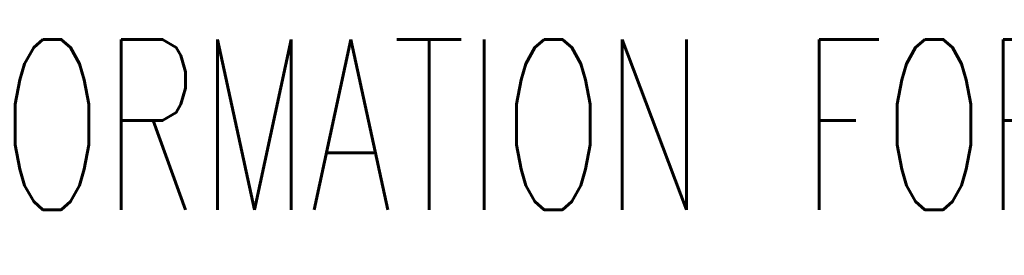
# Model space of a CAD drawing. Extents: x -1763 to 4575, y -3429 to 1051.
# Tile 4 of 174: x -447 to -216, y -2232 to -2177. Entities that reach past the tile are written whole.
import ezdxf

# ---------------------------------------------------------------- set-up
doc = ezdxf.new("R2010")
doc.units = 0
doc.layers.add('1', color=7, linetype='CONTINUOUS')
doc.styles.add('CONVERTER_1', font='txt.shx', dxfattribs={"width": 0.63})

# ---------------------------------------------------------------- blocks, each defined once
blk = doc.blocks.new('Z-STACK', base_point=(-660.9662464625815, -2583.473641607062))
at = {"layer": '1', "color": 7, "style": 'CONVERTER_1', "width": 0.63}
blk.add_text('Z-STACK INFORMATION FOR 9.5" WPI (AUTO & MANUAL), SEE DRAWINGS:', height=39.99999999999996, dxfattribs=at).set_placement((-678.6974689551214, -2221.768861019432))

msp = doc.modelspace()

# ---------------------------------------------------------------- block references
at = {"layer": '1'}
msp.add_blockref('Z-STACK', (-660.9662464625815, -2583.473641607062), dxfattribs=at)

doc.saveas('drawing.dxf')
